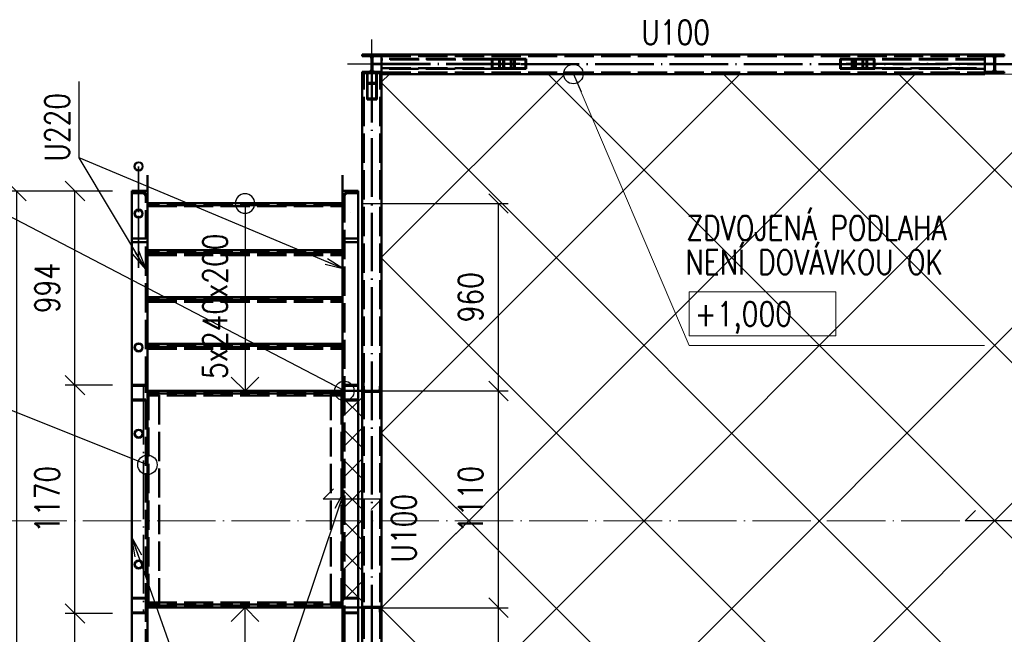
# Paper-space layout 'Layout1' of a CAD drawing. Extents: x -2 to 1083, y -36 to 422.
# Tile 3 of 67: x 84 to 185, y 169 to 232. Entities that reach past the tile are written whole.
import ezdxf

# ---------------------------------------------------------------- set-up
doc = ezdxf.new("R2010")
doc.units = 0
for name, pattern in [('ACAD_ISO02W100', [15, 12, -3]), ('ACAD_ISO04W100', [30.5, 24, -3, 0.5, -3]), ('HP_01_CER_B', [8, 5, -1, 1, -1])]:
    doc.linetypes.add(name, pattern=pattern)
doc.layers.get('0').update_dxf_attribs({"linetype": 'CONTINUOUS'})
doc.layers.get('DEFPOINTS').update_dxf_attribs({"color": 132, "linetype": 'CONTINUOUS'})
for name, color, linetype, lineweight in [('SS_1.ET-HALA_TaO-RASTR', 7, 'HP_01_CER_B', 13), ('SS_KOTY', 3, 'CONTINUOUS', 25), ('SS_LEMOVÁNÍ', 21, 'CONTINUOUS', 50), ('SS_OSY_025', 7, 'HP_01_CER_B', 25), ('SS_PLNA_025', 7, 'CONTINUOUS', 25), ('SS_PODKLADY', 9, 'CONTINUOUS', 13), ('SS_PODKLADY_KOTY', 251, 'CONTINUOUS', 13), ('SS_POPIS_PROFILU', 13, 'CONTINUOUS', 25), ('SS_SCHODISTE', 30, 'CONTINUOUS', 50), ('SS_SLOUPY', 143, 'CONTINUOUS', 50), ('SS_SRAFY', 8, 'CONTINUOUS', 18), ('SS_TEXT25', 7, 'CONTINUOUS', 25), ('SS_ZABRADLI', 2, 'CONTINUOUS', 35), ('SS_ZTUŽENÍ', 81, 'CONTINUOUS', 50)]:
    doc.layers.add(name, color=color, linetype=linetype, lineweight=lineweight)
doc.layers.add('SS_PLECHY', color=7, linetype='CONTINUOUS', lineweight=50, true_color=0xb47846)
doc.styles.add('ROMANS', font='romans.shx', dxfattribs={"width": 0.8})
doc.styles.add('romans.shx', font='romans.shx', dxfattribs={"height": 5})
doc.dimstyles.new('A-1_(2.5)_50AS', dxfattribs={"dimtxt": 2.5, "dimasz": 2, "dimexe": 1, "dimexo": 2, "dimgap": 0, "dimtad": 0, "dimdec": 1, "dimlfac": 50, "dimrnd": 1, "dimtxsty": 'ROMANS', "dimblk1": 'OBLIQUE', "dimblk2": 'OBLIQUE', "dimsah": 1, "dimcen": 2, "dimclrd": 256, "dimclre": 256, "dimclrt": 256, "dimadec": 1, "dimazin": 2, "dimtfac": 0.714286, "dimtdec": 1, "dimtmove": 0, "dimatfit": 3, "dimldrblk": 'OPEN', "dimfxl": 1, "dimtvp": 1.142857, "dimtfill": 1, "dimtolj": 1, "dimlwd": -1, "dimlwe": -1, "dimarcsym": 0})
pattern_1 = [(45, (119.80502, 134.2439), (-0.04490128, 0.04490128), [])]

# ---------------------------------------------------------------- blocks, each defined once
blk = doc.blocks.new('0KRIZ(Z)')
at = {"color": 0, "linetype": 'ByBlock', "ltscale": 0.5}
for p, q in [((0, -0.5), (0, 0.5)), ((-0.5, 0), (0.5, 0)), ((0, 0), (0, 0, 1))]:
    blk.add_line(p, q, dxfattribs=at)
blk = doc.blocks.new('_Oblique')
at = {"color": 0, "linetype": 'ByBlock', "lineweight": -2}
blk.add_line((-0.5, -0.5), (0.5, 0.5), dxfattribs=at)
blk = doc.blocks.new('*D88')
at = {"layer": 'DEFPOINTS', "color": 0, "transparency": 16777216}
for p in [(89.38, 171.54), (95.21, 171.54, -980.1), (95.21, 151.66, -996.67)]:
    blk.add_point(p, dxfattribs=at)
at = {"layer": 'SS_KOTY', "transparency": 16777216}
for p, q in [((93.21, 171.54), (88.38, 171.54)), ((89.38, 151.66), (89.38, 171.54)), ((93.21, 151.66), (88.38, 151.66))]:
    blk.add_line(p, q, dxfattribs=at)
at = {"layer": 'SS_KOTY', "transparency": 16777216, "xscale": 2, "yscale": 2, "zscale": 2}
for p, rotation in [((89.38, 171.54), 90), ((89.38, 151.66), 270)]:
    blk.add_blockref('_Oblique', p, dxfattribs=dict(at, rotation=rotation))
at = {"layer": 'SS_KOTY', "transparency": 16777216, "insert": (86.53, 161.6), "char_height": 2.5, "attachment_point": 5, "rotation": 90, "style": 'ROMANS', "bg_fill": 3, "box_fill_scale": 1.1, "bg_fill_color": 256, "bg_fill_true_color": 13158600, "bg_fill_transparency": 0}
blk.add_mtext('\\A1;994', dxfattribs=at)
blk = doc.blocks.new('_OPEN')
at = {"color": 0, "linetype": 'ByBlock'}
for p, q in [((-1, 0.167), (0, 0)), ((0, 0), (-1, -0.167)), ((0, 0), (-1, 0))]:
    blk.add_line(p, q, dxfattribs=at)
blk = doc.blocks.new('*D89')
at = {"layer": 'DEFPOINTS', "color": 0, "transparency": 16777216}
for p in [(89.38, 194.94), (95.21, 194.94, -980.1), (95.21, 171.54, -980.1)]:
    blk.add_point(p, dxfattribs=at)
at = {"layer": 'SS_KOTY', "transparency": 16777216}
for p, q in [((93.21, 194.94), (88.38, 194.94)), ((89.38, 171.54), (89.38, 194.94)), ((93.21, 171.54), (88.38, 171.54))]:
    blk.add_line(p, q, dxfattribs=at)
at = {"layer": 'SS_KOTY', "transparency": 16777216, "xscale": 2, "yscale": 2, "zscale": 2}
for p, rotation in [((89.38, 194.94), 90), ((89.38, 171.54), 270)]:
    blk.add_blockref('_Oblique', p, dxfattribs=dict(at, rotation=rotation))
at = {"layer": 'SS_KOTY', "transparency": 16777216, "insert": (86.53, 183.24), "char_height": 2.5, "attachment_point": 5, "rotation": 90, "style": 'ROMANS', "bg_fill": 3, "box_fill_scale": 1.1, "bg_fill_color": 256, "bg_fill_true_color": 13158600, "bg_fill_transparency": 0}
blk.add_mtext('\\A1;1170', dxfattribs=at)
blk = doc.blocks.new('*D90')
at = {"layer": 'DEFPOINTS', "color": 0, "transparency": 16777216}
for p in [(89.38, 214.82), (95.21, 214.82, -996.67), (95.21, 194.94, -980.1)]:
    blk.add_point(p, dxfattribs=at)
at = {"layer": 'SS_KOTY', "transparency": 16777216}
for p, q in [((93.21, 214.82), (88.38, 214.82)), ((89.38, 194.94), (89.38, 214.82)), ((93.21, 194.94), (88.38, 194.94))]:
    blk.add_line(p, q, dxfattribs=at)
at = {"layer": 'SS_KOTY', "transparency": 16777216, "xscale": 2, "yscale": 2, "zscale": 2}
for p, rotation in [((89.38, 214.82), 90), ((89.38, 194.94), 270)]:
    blk.add_blockref('_Oblique', p, dxfattribs=dict(at, rotation=rotation))
at = {"layer": 'SS_KOTY', "transparency": 16777216, "insert": (86.53, 204.88), "char_height": 2.5, "attachment_point": 5, "rotation": 90, "style": 'ROMANS', "bg_fill": 3, "box_fill_scale": 1.1, "bg_fill_color": 256, "bg_fill_true_color": 13158600, "bg_fill_transparency": 0}
blk.add_mtext('\\A1;994', dxfattribs=at)
blk = doc.blocks.new('*D91')
at = {"layer": 'DEFPOINTS', "color": 0, "transparency": 16777216}
for p in [(95.21, 214.82, -996.67), (83.38, 151.66), (95.21, 151.66, -996.67)]:
    blk.add_point(p, dxfattribs=at)
at = {"layer": 'SS_KOTY', "transparency": 16777216}
for p, q in [((93.21, 214.82), (82.38, 214.82)), ((83.38, 214.82), (83.38, 151.66)), ((93.21, 151.66), (82.38, 151.66))]:
    blk.add_line(p, q, dxfattribs=at)
at = {"layer": 'SS_KOTY', "transparency": 16777216, "xscale": 2, "yscale": 2, "zscale": 2}
for p, rotation in [((83.38, 214.82), 90), ((83.38, 151.66), 270)]:
    blk.add_blockref('_Oblique', p, dxfattribs=dict(at, rotation=rotation))
at = {"layer": 'SS_KOTY', "transparency": 16777216, "insert": (80.53, 183.24), "char_height": 2.5, "attachment_point": 5, "rotation": 90, "style": 'ROMANS', "bg_fill": 3, "box_fill_scale": 1.1, "bg_fill_color": 256, "bg_fill_true_color": 13158600, "bg_fill_transparency": 0}
blk.add_mtext('\\A1;3158', dxfattribs=at)
blk = doc.blocks.new('*U95')
at = {"layer": 'SS_PLNA_025'}
blk.add_lwpolyline([(0, 0), (0, 19.2), (-1.41, 17.79), (0, 19.2), (1.41, 17.79)], dxfattribs=at)
blk.add_circle((0, 0), 1, dxfattribs=at)
blk = doc.blocks.new('*D96')
at = {"layer": 'DEFPOINTS', "color": 0, "transparency": 16777216}
for p in [(116.81, 172.14, -980.1), (132.78, 172.14), (116.81, 152.94)]:
    blk.add_point(p, dxfattribs=at)
at = {"layer": 'SS_KOTY', "transparency": 16777216}
for p, q in [((118.81, 172.14), (133.78, 172.14)), ((132.78, 152.94), (132.78, 172.14)), ((118.81, 152.94), (133.78, 152.94))]:
    blk.add_line(p, q, dxfattribs=at)
at = {"layer": 'SS_KOTY', "transparency": 16777216, "xscale": 2, "yscale": 2, "zscale": 2}
for p, rotation in [((132.78, 172.14), 90), ((132.78, 152.94), 270)]:
    blk.add_blockref('_Oblique', p, dxfattribs=dict(at, rotation=rotation))
at = {"layer": 'SS_KOTY', "transparency": 16777216, "insert": (129.92, 162.54), "char_height": 2.5, "attachment_point": 5, "rotation": 90, "style": 'ROMANS', "bg_fill": 3, "box_fill_scale": 1.1, "bg_fill_color": 256, "bg_fill_true_color": 13158600, "bg_fill_transparency": 0}
blk.add_mtext('\\A1;960', dxfattribs=at)
blk = doc.blocks.new('*D97')
at = {"layer": 'DEFPOINTS', "color": 0, "transparency": 16777216}
for p in [(116.81, 194.34), (132.78, 194.34), (116.81, 172.14, -980.1)]:
    blk.add_point(p, dxfattribs=at)
at = {"layer": 'SS_KOTY', "transparency": 16777216}
for p, q in [((118.81, 194.34), (133.78, 194.34)), ((132.78, 172.14), (132.78, 194.34)), ((118.81, 172.14), (133.78, 172.14))]:
    blk.add_line(p, q, dxfattribs=at)
at = {"layer": 'SS_KOTY', "transparency": 16777216, "xscale": 2, "yscale": 2, "zscale": 2}
for p, rotation in [((132.78, 194.34), 90), ((132.78, 172.14), 270)]:
    blk.add_blockref('_Oblique', p, dxfattribs=dict(at, rotation=rotation))
at = {"layer": 'SS_KOTY', "transparency": 16777216, "insert": (129.92, 183.24), "char_height": 2.5, "attachment_point": 5, "rotation": 90, "style": 'ROMANS', "bg_fill": 3, "box_fill_scale": 1.1, "bg_fill_color": 256, "bg_fill_true_color": 13158600, "bg_fill_transparency": 0}
blk.add_mtext('\\A1;1110', dxfattribs=at)
blk = doc.blocks.new('*D98')
at = {"layer": 'DEFPOINTS', "color": 0, "transparency": 16777216}
for p in [(116.81, 213.54), (132.78, 213.54), (116.81, 194.34)]:
    blk.add_point(p, dxfattribs=at)
at = {"layer": 'SS_KOTY', "transparency": 16777216}
for p, q in [((118.81, 213.54), (133.78, 213.54)), ((132.78, 194.34), (132.78, 213.54)), ((118.81, 194.34), (133.78, 194.34))]:
    blk.add_line(p, q, dxfattribs=at)
at = {"layer": 'SS_KOTY', "transparency": 16777216, "xscale": 2, "yscale": 2, "zscale": 2}
for p, rotation in [((132.78, 213.54), 90), ((132.78, 194.34), 270)]:
    blk.add_blockref('_Oblique', p, dxfattribs=dict(at, rotation=rotation))
at = {"layer": 'SS_KOTY', "transparency": 16777216, "insert": (129.92, 203.94), "char_height": 2.5, "attachment_point": 5, "rotation": 90, "style": 'ROMANS', "bg_fill": 3, "box_fill_scale": 1.1, "bg_fill_color": 256, "bg_fill_true_color": 13158600, "bg_fill_transparency": 0}
blk.add_mtext('\\A1;960', dxfattribs=at)

psp = doc.layouts.get("Layout1")

# ---------------------------------------------------------------- hatches: boundary and pattern name
at = {"layer": 'SS_SRAFY'}
h = psp.add_hatch(dxfattribs=at)
h.set_pattern_fill('ANSI31', color=5, scale=0.02, style=0)
h.set_pattern_definition(pattern_1)
h.paths.add_polyline_path([(118.805, 227.0439), (118.805, 226.8839), (120.805, 226.8839), (120.805, 227.0439), (120.095, 227.0439, -0.41421356), (119.855, 227.2839), (119.855, 228.4039, -0.41421356), (120.095, 228.6439), (120.805, 228.6439), (120.805, 228.8039), (118.805, 228.8039), (118.805, 228.6439), (119.515, 228.6439, -0.41421356), (119.755, 228.4039), (119.755, 227.2839, -0.41421356), (119.515, 227.0439)], flags=0)
h = psp.add_hatch(dxfattribs=at)
h.set_pattern_fill('ANSI31', color=5, scale=0.02, style=0)
h.set_pattern_definition(pattern_1)
h.paths.add_polyline_path([(182.605, 227.0439), (182.605, 226.8839), (184.605, 226.8839), (184.605, 227.0439), (183.895, 227.0439, -0.41421356), (183.655, 227.2839), (183.655, 228.4039, -0.41421356), (183.895, 228.6439), (184.605, 228.6439), (184.605, 228.8039), (182.605, 228.8039), (182.605, 228.6439), (183.315, 228.6439, -0.41421356), (183.555, 228.4039), (183.555, 227.2839, -0.41421356), (183.315, 227.0439)], flags=0)
h = psp.add_hatch(dxfattribs=at)
h.set_pattern_fill('ANSI31', color=5, scale=0.02, style=0)
h.set_pattern_definition(pattern_1)
h.paths.add_polyline_path([(95.905, 217.7902, 1), (95.905, 216.9002, 1)], flags=0)
h.paths.add_polyline_path([(95.905, 217.7322, 1), (95.905, 216.9582, 1)], flags=0)

# ---------------------------------------------------------------- linework, layer by layer
at = {"layer": 'SS_LEMOVÁNÍ', "color": 1, "linetype": 'Continuous', "ltscale": 0.25}
for p, q in [((182.605, 228.8039), (120.805, 228.8039)), ((120.805, 227.0439), (120.805, 228.6439)), ((182.605, 227.0439), (182.605, 228.6439)), ((120.805, 226.8039), (182.605, 226.8039)), ((182.605, 226.8039), (182.605, 226.8839))]:
    psp.add_line(p, q, dxfattribs=at)
at = {"layer": 'SS_LEMOVÁNÍ', "color": 3, "linetype": 'ACAD_ISO02W100', "ltscale": 0.25}
for p, q in [((120.805, 228.6339), (182.605, 228.6339)), ((120.805, 226.9739), (182.605, 226.9739))]:
    psp.add_line(p, q, dxfattribs=at)
at = {"layer": 'SS_LEMOVÁNÍ', "color": 7, "linetype": 'ACAD_ISO04W100', "ltscale": 0.25}
for p, q in [((119.805, 227.8039), (183.605, 227.8039)), ((183.605, 227.8039), (247.405, 227.8039))]:
    psp.add_line(p, q, dxfattribs=at)
at = {"layer": 'SS_PLECHY', "ltscale": 0.25}
for p, q in [((106.805, 208.5139), (106.805, 208.5139)), ((106.805, 203.7139), (106.805, 203.7139)), ((106.805, 198.9139), (106.805, 198.9139))]:
    psp.add_line(p, q, dxfattribs=at)
at = {"layer": 'SS_PLECHY', "color": 1, "linetype": 'Continuous', "ltscale": 0.25}
psp.add_line((96.805, 194.3639), (96.805, 172.1639), dxfattribs=at)
at = {"layer": 'SS_PODKLADY', "color": 7, "linetype": 'Continuous', "ltscale": 0.25}
psp.add_line((246.405, 226.8039), (120.805, 226.8039), dxfattribs=at)
at = {"layer": 'SS_PODKLADY_KOTY', "color": 0, "linetype": 'ByBlock', "lineweight": -2}
psp.add_line((140.4503, 226.8039), (141.2342, 224.9639), dxfattribs=at)
at = {"layer": 'SS_PODKLADY_KOTY', "color": 251}
psp.add_lwpolyline([(140.4503, 226.8039), (152.3019, 198.9832), (182.5876, 198.9832)], dxfattribs=at)
at = {"layer": 'SS_PODKLADY_KOTY', "color": 4}
psp.add_lwpolyline([(152.3019, 199.9832), (167.3496, 199.9832), (167.3496, 204.4832), (152.3019, 204.4832), (152.3019, 199.9832)], dxfattribs=at)
at = {"layer": 'SS_PODKLADY_KOTY', "color": 0, "linetype": 'ByBlock', "lineweight": -2}
psp.add_circle((140.4503, 226.8039), 1, dxfattribs=at)
at = {"layer": 'SS_POPIS_PROFILU', "color": 0, "linetype": 'ByBlock'}
psp.add_line((95.8832, 208.7109), (96.625, 206.8239), dxfattribs=at)
at = {"layer": 'SS_POPIS_PROFILU', "color": 7}
for p, q in [((114.805, 183.2439, -980), (115.8657, 184.3046, -980)), ((180.605, 181.0439, -980), (181.6657, 182.1046, -980)), ((186.605, 181.0439, -980), (180.605, 181.0439, -980))]:
    psp.add_line(p, q, dxfattribs=at)
at = {"layer": 'SS_POPIS_PROFILU', "color": 0, "linetype": 'ByBlock', "lineweight": -2}
psp.add_circle((96.805, 186.7777), 1, dxfattribs=at)
at = {"layer": 'SS_SCHODISTE', "color": 7, "linetype": 'ACAD_ISO04W100', "ltscale": 0.25}
for p, q in [((96.805, 216.4439), (96.805, 194.8439)), ((96.005, 212.6439), (96.005, 212.6439)), ((96.805, 171.5639), (96.805, 194.3639)), ((96.805, 172.1639), (96.805, 194.3639)), ((96.805, 150.0839), (96.805, 171.5639))]:
    psp.add_line(p, q, dxfattribs=at)
at = {"layer": 'SS_SCHODISTE', "color": 1, "linetype": 'Continuous', "ltscale": 0.25}
for p, q in [((96.35, 214.8439), (96.805, 214.8439)), ((96.805, 214.8439), (96.805, 194.9639)), ((96.805, 194.9639), (96.805, 194.3639)), ((96.805, 172.1639), (96.805, 171.5639)), ((96.805, 171.5639), (96.805, 151.6839))]:
    psp.add_line(p, q, dxfattribs=at)
at = {"layer": 'SS_SCHODISTE', "color": 3, "linetype": 'ACAD_ISO02W100', "ltscale": 0.25}
for p, q in [((96.395, 214.5627), (96.5518, 214.4903)), ((96.5518, 214.4903), (96.625, 214.3135)), ((96.625, 194.8734), (96.625, 214.5939)), ((96.625, 211.9972), (96.805, 211.9972)), ((96.625, 211.9971), (96.805, 211.9971)), ((96.625, 171.6544), (96.625, 194.8734)), ((96.905, 194.3639), (96.905, 172.1639)), ((98.005, 172.1639), (98.005, 194.3639)), ((115.605, 194.3639), (115.605, 172.1639)), ((96.625, 151.9339), (96.625, 171.6544))]:
    psp.add_line(p, q, dxfattribs=at)
psp.add_arc((96.375, 214.3135), 0.25, 0, 85.426, dxfattribs=at)
at = {"layer": 'SS_SLOUPY', "color": 1, "linetype": 'Continuous', "ltscale": 0.25}
for p, q in [((120.805, 228.8039), (118.805, 228.8039)), ((118.805, 228.6439), (118.805, 228.8039)), ((118.805, 228.6439), (119.515, 228.6439)), ((119.755, 228.4039), (119.755, 227.2839)), ((119.855, 227.2839), (119.855, 228.4039)), ((120.095, 228.6439), (120.805, 228.6439)), ((120.805, 228.6439), (120.805, 228.8039)), ((184.605, 228.8039), (182.605, 228.8039)), ((182.605, 228.6439), (182.605, 228.8039)), ((182.605, 228.6439), (183.315, 228.6439)), ((183.555, 228.4039), (183.555, 227.2839)), ((183.655, 227.2839), (183.655, 228.4039)), ((183.895, 228.6439), (184.605, 228.6439)), ((184.605, 228.8039), (184.605, 228.6439)), ((119.515, 227.0439), (118.805, 227.0439)), ((118.805, 226.8839), (118.805, 227.0439)), ((120.805, 227.0439), (120.095, 227.0439)), ((120.805, 226.8839), (120.805, 227.0439)), ((183.315, 227.0439), (182.605, 227.0439)), ((182.605, 226.8839), (182.605, 227.0439)), ((184.605, 227.0439), (183.895, 227.0439)), ((184.605, 227.0439), (184.605, 226.8839)), ((118.805, 226.8839), (120.805, 226.8839)), ((182.605, 226.8839), (184.605, 226.8839))]:
    psp.add_line(p, q, dxfattribs=at)
at = {"layer": 'SS_SLOUPY', "color": 7, "linetype": 'ACAD_ISO04W100', "ltscale": 0.25}
for p, q in [((119.805, 227.8439), (119.805, 227.8439)), ((183.605, 227.8439), (183.605, 227.8439))]:
    psp.add_line(p, q, dxfattribs=at)
at = {"layer": 'SS_SLOUPY', "color": 1, "linetype": 'Continuous', "ltscale": 0.25, "extrusion": (-1.56969e-14, -3.78956e-14, -1)}
for centre in [(-119.515, 228.4039), (-183.315, 228.4039)]:
    psp.add_arc(centre, 0.24, 90, 180, dxfattribs=at)
at = {"layer": 'SS_SLOUPY', "color": 1, "linetype": 'Continuous', "ltscale": 0.25, "extrusion": (3.78956e-14, -1.56969e-14, -1)}
for centre in [(-120.095, 228.4039), (-183.895, 228.4039)]:
    psp.add_arc(centre, 0.24, 0, 90, dxfattribs=at)
at = {"layer": 'SS_SLOUPY', "color": 1, "linetype": 'Continuous', "ltscale": 0.25, "extrusion": (-1.56969e-14, 3.78956e-14, -1)}
for centre in [(-119.515, 227.2839), (-183.315, 227.2839)]:
    psp.add_arc(centre, 0.24, 180, 270, dxfattribs=at)
at = {"layer": 'SS_SLOUPY', "color": 1, "linetype": 'Continuous', "ltscale": 0.25, "extrusion": (3.78956e-14, 1.56969e-14, -1)}
for centre in [(-120.095, 227.2839), (-183.895, 227.2839)]:
    psp.add_arc(centre, 0.24, 270, 0, dxfattribs=at)
at = {"layer": 'SS_ZABRADLI', "color": 7, "linetype": 'ACAD_ISO04W100', "ltscale": 0.25}
for p, q in [((95.905, 212.6642), (95.905, 215.6722)), ((95.905, 212.2639), (95.905, 206.9639)), ((96.41, 194.846), (96.41, 171.6819))]:
    psp.add_line(p, q, dxfattribs=at)
at = {"layer": 'SS_ZABRADLI', "color": 3, "linetype": 'ACAD_ISO02W100', "ltscale": 0.25}
for p, q in [((95.7347, 212.9152), (95.905, 212.9491)), ((95.905, 212.9491), (96.0753, 212.9152)), ((96.0753, 212.9152), (96.2197, 212.8187)), ((95.905, 212.0591), (95.7347, 212.0929)), ((95.905, 212.8491), (95.773, 212.8228)), ((95.773, 212.1853), (95.905, 212.1591)), ((96.037, 212.8228), (95.905, 212.8491)), ((95.905, 212.1591), (96.037, 212.1853)), ((96.0753, 212.0929), (95.905, 212.0591)), ((96.149, 212.748), (96.037, 212.8228)), ((96.037, 212.1853), (96.149, 212.2601)), ((96.2197, 212.1894), (96.0753, 212.0929)), ((96.2238, 212.6361), (96.149, 212.748)), ((96.149, 212.2601), (96.2238, 212.372)), ((96.2197, 212.8187), (96.3161, 212.6744)), ((96.3161, 212.3338), (96.2197, 212.1894)), ((96.25, 212.5041), (96.2238, 212.6361)), ((96.2238, 212.372), (96.25, 212.5041)), ((96.3161, 212.6744), (96.35, 212.5041)), ((96.35, 212.5041), (96.3161, 212.3338)), ((95.7347, 199.2161), (95.905, 199.25)), ((95.905, 199.15), (95.773, 199.1237)), ((95.905, 199.25), (96.0753, 199.2161)), ((96.037, 199.1237), (95.905, 199.15)), ((96.149, 199.049), (96.037, 199.1237)), ((96.0753, 199.2161), (96.2197, 199.1197)), ((96.2238, 198.937), (96.149, 199.049)), ((96.2197, 199.1197), (96.3161, 198.9753)), ((96.25, 198.805), (96.2238, 198.937)), ((96.2238, 198.673), (96.25, 198.805)), ((96.3161, 198.9753), (96.35, 198.805)), ((96.35, 198.805), (96.3161, 198.6347)), ((95.905, 198.36), (95.7347, 198.3939)), ((95.773, 198.4863), (95.905, 198.46)), ((95.905, 198.46), (96.037, 198.4863)), ((96.0753, 198.3939), (95.905, 198.36)), ((96.037, 198.4863), (96.149, 198.5611)), ((96.2197, 198.4903), (96.0753, 198.3939)), ((96.149, 198.5611), (96.2238, 198.673)), ((96.3161, 198.6347), (96.2197, 198.4903))]:
    psp.add_line(p, q, dxfattribs=at)
at = {"layer": 'SS_ZABRADLI', "color": 1, "linetype": 'Continuous', "ltscale": 0.25}
for radius in [0.445, 0.387]:
    psp.add_circle((95.905, 217.3452), radius, dxfattribs=at)
at = {"layer": 'SS_ZABRADLI', "color": 7, "linetype": 'ACAD_ISO04W100', "ltscale": 0.25, "extrusion": (1, 0, 0)}
psp.add_arc((216.3252, 0, 95.905), 1.02, 230.194429, 0, dxfattribs=at)
at = {"layer": 'SS_ZTUŽENÍ', "color": 3, "linetype": 'ACAD_ISO02W100', "ltscale": 0.25}
for p, q in [((132.089, 228.3439), (120.805, 228.3439)), ((132.1644, 228.2839), (120.805, 228.2839)), ((132.8486, 228.3439), (132.089, 228.3439)), ((132.089, 227.3439), (132.089, 228.3439)), ((132.8486, 228.2839), (132.1644, 228.2839)), ((132.1644, 227.4039), (132.1644, 228.2839)), ((132.9239, 228.2839), (132.8486, 228.2839)), ((134.443, 228.2839), (132.9239, 228.2839)), ((132.9239, 228.2839), (132.9239, 227.4039)), ((133.2694, 227.4039), (133.2694, 228.2839)), ((133.3448, 227.3439), (133.3448, 228.3439)), ((134.029, 228.2839), (134.029, 227.4039)), ((134.1043, 228.3439), (134.1043, 227.3439)), ((170.4861, 228.2839), (168.9671, 228.2839)), ((169.3057, 227.3439), (169.3057, 228.3439)), ((169.3811, 227.4039), (169.3811, 228.2839)), ((170.0653, 228.3439), (170.0653, 227.3439)), ((170.1406, 228.2839), (170.1406, 227.4039)), ((170.4861, 227.4039), (170.4861, 228.2839)), ((170.5614, 228.2839), (170.4861, 228.2839)), ((171.321, 228.3439), (170.5614, 228.3439)), ((171.2457, 228.2839), (170.5614, 228.2839)), ((182.605, 228.2839), (171.2457, 228.2839)), ((171.2457, 228.2839), (171.2457, 227.4039)), ((182.605, 228.3439), (171.321, 228.3439)), ((171.321, 228.3439), (171.321, 227.3439)), ((120.805, 227.4039), (132.1644, 227.4039)), ((132.089, 227.3439), (120.805, 227.3439)), ((132.8486, 227.3439), (132.089, 227.3439)), ((132.1644, 227.4039), (132.8486, 227.4039)), ((132.8486, 227.4039), (132.9239, 227.4039)), ((132.9239, 227.4039), (134.443, 227.4039)), ((168.9671, 227.4039), (170.4861, 227.4039)), ((170.4861, 227.4039), (170.5614, 227.4039)), ((170.5614, 227.4039), (171.2457, 227.4039)), ((171.2457, 227.3439), (170.5614, 227.3439)), ((171.2457, 227.4039), (182.605, 227.4039)), ((171.321, 227.3439), (171.2457, 227.3439)), ((182.605, 227.3439), (171.321, 227.3439)), ((119.365, 225.8009), (119.365, 226.8839)), ((120.245, 226.8839), (120.245, 225.8009))]:
    psp.add_line(p, q, dxfattribs=at)
at = {"layer": 'SS_ZTUŽENÍ', "color": 1, "linetype": 'Continuous', "ltscale": 0.25}
for p, q in [((134.3676, 228.3439), (132.8486, 228.3439)), ((132.8486, 228.3439), (132.8486, 227.3439)), ((135.6234, 228.3439), (134.3676, 228.3439)), ((134.3676, 227.3439), (134.3676, 228.3439)), ((135.548, 228.2839), (134.443, 228.2839)), ((134.443, 227.4039), (134.443, 228.2839)), ((135.548, 227.4039), (135.548, 228.2839)), ((135.6234, 227.3439), (135.6234, 228.3439)), ((169.0424, 228.3439), (167.7867, 228.3439)), ((167.7867, 228.3439), (167.7867, 227.3439)), ((168.9671, 228.2839), (167.862, 228.2839)), ((167.862, 228.2839), (167.862, 227.4039)), ((168.9671, 228.2839), (168.9671, 227.4039)), ((170.5614, 228.3439), (169.0424, 228.3439)), ((169.0424, 228.3439), (169.0424, 227.3439)), ((170.5614, 227.3439), (170.5614, 228.3439)), ((134.3676, 227.3439), (132.8486, 227.3439)), ((135.6234, 227.3439), (134.3676, 227.3439)), ((134.443, 227.4039), (135.548, 227.4039)), ((169.0424, 227.3439), (167.7867, 227.3439)), ((167.862, 227.4039), (168.9671, 227.4039)), ((170.5614, 227.3439), (169.0424, 227.3439)), ((119.305, 226.8839), (119.305, 225.9041)), ((120.305, 226.8839), (120.305, 225.9041)), ((119.305, 225.9041), (120.305, 225.9041)), ((119.305, 225.9041), (119.305, 224.1837)), ((119.365, 225.8009), (120.245, 225.8009)), ((119.365, 224.2869), (119.365, 225.8009)), ((120.245, 225.8009), (120.245, 224.2869)), ((120.305, 225.9041), (120.305, 224.1837)), ((119.305, 224.1837), (120.305, 224.1837)), ((119.365, 224.2869), (120.245, 224.2869))]:
    psp.add_line(p, q, dxfattribs=at)
at = {"layer": 'SS_ZTUŽENÍ', "color": 7, "linetype": 'ACAD_ISO04W100', "ltscale": 0.25}
for p, q in [((119.805, 227.8439), (133.4764, 227.8439)), ((119.805, 227.8439), (119.805, 225.0439)), ((133.4764, 227.8439), (134.9955, 227.8439)), ((168.4145, 227.8439), (169.9336, 227.8439)), ((169.9336, 227.8439), (183.605, 227.8439))]:
    psp.add_line(p, q, dxfattribs=at)

# ---------------------------------------------------------------- block references
at = {"xscale": -1, "rotation": 180}
psp.add_blockref('*U95', (106.805, 213.5439), dxfattribs=at)
psp.add_blockref('*U95', (106.805, 152.9439, -996))
at = {"layer": 'SS_OSY_025', "xscale": 5, "yscale": 5}
psp.add_blockref('0KRIZ(Z)', (119.805, 227.8439, -2), dxfattribs=at)

# ---------------------------------------------------------------- texts
at = {"layer": 'SS_PODKLADY_KOTY', "color": 251, "style": 'romans.shx', "width": 0.8}
for s, p in [('ZDVOJENÁ PODLAHA', (152.0378, 209.7832)), ('NENÍ DOVÁVKOU OK', (151.9248, 206.2832))]:
    psp.add_text(s, height=2.5, dxfattribs=at).set_placement(p)
at = {"layer": 'SS_PODKLADY_KOTY', "color": 4, "style": 'romans.shx', "width": 0.8}
psp.add_text('+1,000 ', height=2.5, dxfattribs=at).set_placement((152.9038, 200.9832))
at = {"layer": 'SS_POPIS_PROFILU', "color": 13, "style": 'romans.shx', "width": 0.8}
psp.add_text('U100', height=2.5, dxfattribs=at).set_placement((147.4181, 229.8249))
psp.add_text('U220', height=2.5, rotation=90, dxfattribs=at).set_placement((88.8024, 217.8366))
psp.add_text('U220', height=2.5, rotation=90, dxfattribs=at).set_placement((88.8024, 217.8366))
at = {"layer": 'SS_TEXT25', "style": 'ROMANS', "width": 0.8}
psp.add_text('5x240x200', height=2.5, rotation=90, dxfattribs=at).set_placement((104.9821, 195.5524, 988.1))

# ---------------------------------------------------------------- dimensions: what is measured, and where the dimension line sits
at = {"layer": 'SS_KOTY'}
dim = psp.add_linear_dim(base=(89.3826, 171.5439), p1=(95.205, 151.6639, -996.6667), p2=(95.205, 171.5439, -980.1), angle=90, dimstyle='A-1_(2.5)_50AS', override={"dimtmove": 1}, dxfattribs=at)
dim.commit()
dim.dimension.update_dxf_attribs({"geometry": '*D88', "text_midpoint": (86.5255, 161.6039)})
dim = psp.add_linear_dim(base=(132.7778, 172.1439), p1=(116.805, 152.9439), p2=(116.805, 172.1439, -980.1), angle=90, dimstyle='A-1_(2.5)_50AS', dxfattribs=at)
dim.commit()
dim.dimension.update_dxf_attribs({"geometry": '*D96', "text_midpoint": (129.9206, 162.5439)})

# ---------------------------------------------------------------- next in the draw order: dimensions: what is measured, and where the dimension line sits
for base, p1, p2, picture, middle in [((89.3826, 194.9439), (95.205, 171.5439, -980.1), (95.205, 194.9439, -980.1), '*D89', (86.5255, 183.2439)), ((132.7778, 194.3439), (116.805, 172.1439, -980.1), (116.805, 194.3439), '*D97', (129.9206, 183.2439))]:
    dim = psp.add_linear_dim(base=base, p1=p1, p2=p2, angle=90, dimstyle='A-1_(2.5)_50AS', override={"dimtmove": 1}, dxfattribs=at)
    dim.commit()
    dim.dimension.update_dxf_attribs({"geometry": picture, "text_midpoint": middle})

# ---------------------------------------------------------------- next in the draw order: hatches: boundary and pattern name
at = {"layer": 'SS_SRAFY'}
h = psp.add_hatch(dxfattribs=at)
h.set_pattern_fill('ANSI31', color=5, scale=0.02, style=0)
h.set_pattern_definition(pattern_1)
h.paths.add_polyline_path([(120.7581, 171.2439), (120.805, 171.2439), (120.805, 172.2439), (118.805, 172.2439), (118.805, 171.2439), (118.8519, 171.2439, 0.39102058), (118.9416, 171.3267), (118.9929, 171.9675, -0.39101977), (119.1624, 172.1239), (120.4477, 172.1239, -0.39102054), (120.6171, 171.9675), (120.6684, 171.3267, 0.39101973)], flags=0)

# ---------------------------------------------------------------- next in the draw order: linework, layer by layer
at = {"layer": 'SS_LEMOVÁNÍ', "color": 1, "linetype": 'Continuous', "ltscale": 0.25}
for p, q in [((120.805, 172.2439), (118.805, 172.2439)), ((118.805, 171.2439), (118.805, 172.2439)), ((118.9416, 171.3267), (118.9929, 171.9675)), ((119.1624, 172.1239), (120.4477, 172.1239)), ((120.6171, 171.9675), (120.6684, 171.3267)), ((120.805, 171.2439), (120.805, 172.2439)), ((118.805, 135.2039), (118.805, 171.2439)), ((118.805, 171.2439), (118.8519, 171.2439)), ((120.7581, 171.2439), (120.805, 171.2439)), ((120.805, 135.2039), (120.805, 171.2439))]:
    psp.add_line(p, q, dxfattribs=at)
at = {"layer": 'SS_LEMOVÁNÍ', "color": 7, "linetype": 'ACAD_ISO04W100', "ltscale": 0.25}
psp.add_line((119.805, 172.2439), (119.805, 172.2439), dxfattribs=at)
at = {"layer": 'SS_LEMOVÁNÍ', "color": 1, "linetype": 'Continuous', "ltscale": 0.25, "extrusion": (5.17585e-14, -2.39015e-14, -1)}
psp.add_arc((-119.1624, 171.9539), 0.17, 4.574, 90, dxfattribs=at)
at = {"layer": 'SS_LEMOVÁNÍ', "color": 1, "linetype": 'Continuous', "ltscale": 0.25, "extrusion": (-2.21603e-14, -5.34997e-14, -1)}
psp.add_arc((-120.4477, 171.9539), 0.17, 90, 175.426, dxfattribs=at)
at = {"layer": 'SS_LEMOVÁNÍ', "color": 1, "linetype": 'Continuous', "ltscale": 0.25}
for centre, start, end in [((118.8519, 171.3339), 270, 355.426), ((120.7581, 171.3339), 184.574, 270)]:
    psp.add_arc(centre, 0.09, start, end, dxfattribs=at)
at = {"layer": 'SS_PLECHY', "color": 3, "linetype": 'ACAD_ISO02W100', "ltscale": 0.25}
psp.add_line((96.805, 172.6639), (116.805, 172.6639), dxfattribs=at)
at = {"layer": 'SS_PLECHY', "color": 9, "linetype": 'ACAD_ISO02W100', "ltscale": 0.25}
for p, q in [((116.805, 172.4639), (96.805, 172.4639)), ((96.805, 172.3639), (116.805, 172.3639))]:
    psp.add_line(p, q, dxfattribs=at)
at = {"layer": 'SS_PLECHY', "color": 1, "linetype": 'Continuous', "ltscale": 0.25}
psp.add_line((96.805, 172.1639), (116.805, 172.1639), dxfattribs=at)
at = {"layer": 'SS_POPIS_PROFILU', "color": 0, "linetype": 'ByBlock'}
for p, q in [((116.0303, 182.3426), (116.985, 184.1314)), ((116.985, 184.1314), (116.3461, 182.2362)), ((116.985, 184.1314), (116.662, 182.1297))]:
    psp.add_line(p, q, dxfattribs=at)
at = {"layer": 'SS_POPIS_PROFILU', "color": 7}
for p, q in [((120.805, 183.2439, -980), (114.805, 183.2439, -980)), ((119.7444, 182.1832, -980), (120.805, 183.2439, -980))]:
    psp.add_line(p, q, dxfattribs=at)
at = {"layer": 'SS_POPIS_PROFILU', "color": 13}
psp.add_lwpolyline([(116.985, 184.1314), (105.5112, 150.096), (105.5112, 142.2865)], dxfattribs=at)
at = {"layer": 'SS_SCHODISTE', "color": 3, "linetype": 'ACAD_ISO02W100', "ltscale": 0.25}
for p, q in [((116.805, 173.1569), (118.405, 173.1569)), ((116.985, 173.0664), (118.405, 173.0664)), ((116.985, 171.6544), (116.985, 151.9339)), ((118.405, 171.6544), (116.985, 171.6544))]:
    psp.add_line(p, q, dxfattribs=at)
at = {"layer": 'SS_SCHODISTE', "color": 1, "linetype": 'Continuous', "ltscale": 0.25}
for p, q in [((116.805, 171.5639), (116.805, 172.1639)), ((116.805, 151.6839), (116.805, 171.5639)), ((116.805, 171.5639), (118.405, 171.5639)), ((118.405, 151.6839), (118.405, 171.5639))]:
    psp.add_line(p, q, dxfattribs=at)
at = {"layer": 'SS_SCHODISTE', "color": 7, "linetype": 'Continuous', "ltscale": 0.25}
psp.add_line((116.805, 172.1439), (118.805, 172.1439), dxfattribs=at)
at = {"layer": 'SS_SCHODISTE', "color": 7, "linetype": 'ACAD_ISO04W100', "ltscale": 0.25}
psp.add_line((116.805, 150.0839), (116.805, 171.5639), dxfattribs=at)

# ---------------------------------------------------------------- next in the draw order: texts
at = {"layer": 'SS_POPIS_PROFILU', "color": 13, "style": 'romans.shx', "width": 0.8}
psp.add_text('U100', height=2.5, rotation=90, dxfattribs=at).set_placement((124.326, 176.767))

# ---------------------------------------------------------------- next in the draw order: dimensions: what is measured, and where the dimension line sits
at = {"layer": 'SS_KOTY'}
for base, p1, p2, picture, middle in [((89.3826, 214.8239), (95.205, 194.9439, -980.1), (95.205, 214.8239, -996.6667), '*D90', (86.5255, 204.8839)), ((132.7778, 213.5439), (116.805, 194.3439), (116.805, 213.5439), '*D98', (129.9206, 203.9439))]:
    dim = psp.add_linear_dim(base=base, p1=p1, p2=p2, angle=90, dimstyle='A-1_(2.5)_50AS', override={"dimtmove": 1}, dxfattribs=at)
    dim.commit()
    dim.dimension.update_dxf_attribs({"geometry": picture, "text_midpoint": middle})

# ---------------------------------------------------------------- next in the draw order: hatches: boundary and pattern name
at = {"layer": 'SS_SRAFY'}
h = psp.add_hatch(dxfattribs=at)
h.set_pattern_fill('ANSI37', color=8, scale=4, style=0)
h.set_pattern_definition([(45, (183.605, 181.044), (-8.9803, 8.9803), []), (135, (183.605, 181.044), (-8.9803, -8.9803), [])])
h.paths.add_polyline_path([(120.805, 135.2839), (246.405, 135.2839), (246.405, 226.8039), (120.805, 226.8039)], flags=0)
h = psp.add_hatch(dxfattribs=at)
h.set_pattern_fill('ANSI31', color=5, scale=0.02, style=0)
h.set_pattern_definition(pattern_1)
h.paths.add_polyline_path([(118.8519, 195.2439), (118.805, 195.2439), (118.805, 194.2439), (120.805, 194.2439), (120.805, 195.2439), (120.7581, 195.2439, 0.39102058), (120.6684, 195.1611), (120.6171, 194.5203, -0.39101977), (120.4477, 194.3639), (119.1624, 194.3639, -0.39102054), (118.9929, 194.5203), (118.9416, 195.1611, 0.39101973)], flags=0)
h = psp.add_hatch(dxfattribs=at)
h.set_pattern_fill('ANSI37', color=8, scale=0.7, style=0)
h.set_pattern_definition([(45, (117.805, 183.244), (-1.57154, 1.57154), []), (135, (117.805, 183.244), (-1.57154, -1.57154), [])])
h.paths.add_polyline_path([(116.805, 172.1439), (118.805, 172.1439), (118.805, 194.3439), (116.805, 194.3439)], flags=0)

# ---------------------------------------------------------------- next in the draw order: linework, layer by layer
at = {"layer": 'SS_LEMOVÁNÍ', "color": 7, "linetype": 'ACAD_ISO04W100', "ltscale": 0.25}
for p, q in [((119.805, 227.8439), (119.805, 134.2439)), ((119.805, 194.2439), (119.805, 194.2439))]:
    psp.add_line(p, q, dxfattribs=at)
at = {"layer": 'SS_LEMOVÁNÍ', "color": 1, "linetype": 'Continuous', "ltscale": 0.25}
for p, q in [((118.805, 195.2439), (118.805, 226.8839)), ((120.805, 195.2439), (120.805, 226.8839)), ((118.8519, 195.2439), (118.805, 195.2439)), ((118.805, 194.2439), (118.805, 195.2439)), ((118.9929, 194.5203), (118.9416, 195.1611)), ((120.6684, 195.1611), (120.6171, 194.5203)), ((120.805, 195.2439), (120.7581, 195.2439)), ((120.805, 194.2439), (120.805, 195.2439)), ((118.805, 172.2439), (118.805, 194.2439)), ((118.805, 194.2439), (120.805, 194.2439)), ((120.4477, 194.3639), (119.1624, 194.3639)), ((120.805, 172.2439), (120.805, 194.2439))]:
    psp.add_line(p, q, dxfattribs=at)
at = {"layer": 'SS_LEMOVÁNÍ', "color": 3, "linetype": 'ACAD_ISO02W100', "ltscale": 0.25}
for p, q in [((118.975, 135.2039), (118.975, 226.8839)), ((120.635, 135.2039), (120.635, 226.8839))]:
    psp.add_line(p, q, dxfattribs=at)
at = {"layer": 'SS_LEMOVÁNÍ', "color": 1, "linetype": 'Continuous', "ltscale": 0.25}
for centre, start, end in [((118.8519, 195.1539), 4.574, 90), ((120.7581, 195.1539), 90, 175.426)]:
    psp.add_arc(centre, 0.09, start, end, dxfattribs=at)
at = {"layer": 'SS_LEMOVÁNÍ', "color": 1, "linetype": 'Continuous', "ltscale": 0.25, "extrusion": (5.17585e-14, 2.39015e-14, -1)}
psp.add_arc((-119.1624, 194.5339), 0.17, 270, 355.426, dxfattribs=at)
at = {"layer": 'SS_LEMOVÁNÍ', "color": 1, "linetype": 'Continuous', "ltscale": 0.25, "extrusion": (-2.21603e-14, 5.34997e-14, -1)}
psp.add_arc((-120.4477, 194.5339), 0.17, 184.574, 270, dxfattribs=at)
at = {"layer": 'SS_PLECHY', "color": 1, "linetype": 'Continuous', "ltscale": 0.25}
for p, q in [((116.805, 213.5639), (96.805, 213.5639)), ((116.805, 208.7639), (96.805, 208.7639)), ((116.805, 203.9639), (96.805, 203.9639)), ((116.805, 199.1639), (96.805, 199.1639)), ((116.805, 194.3639), (96.805, 194.3639)), ((116.805, 172.1639), (116.805, 194.3639))]:
    psp.add_line(p, q, dxfattribs=at)
at = {"layer": 'SS_PLECHY', "color": 9, "linetype": 'ACAD_ISO02W100', "ltscale": 0.25}
for p, q in [((116.805, 213.3639), (96.805, 213.3639)), ((96.805, 213.2639), (116.805, 213.2639)), ((116.805, 208.5639), (96.805, 208.5639)), ((96.805, 208.4639), (116.805, 208.4639)), ((116.805, 203.7639), (96.805, 203.7639)), ((96.805, 203.6639), (116.805, 203.6639)), ((116.805, 198.9639), (96.805, 198.9639)), ((96.805, 198.8639), (116.805, 198.8639)), ((116.805, 194.1639), (96.805, 194.1639)), ((96.805, 194.0639), (116.805, 194.0639))]:
    psp.add_line(p, q, dxfattribs=at)
at = {"layer": 'SS_PLECHY', "color": 3, "linetype": 'ACAD_ISO02W100', "ltscale": 0.25}
for p, q in [((96.805, 208.2639), (116.805, 208.2639)), ((96.805, 203.4639), (116.805, 203.4639)), ((96.805, 198.6639), (116.805, 198.6639)), ((116.805, 193.8639), (96.805, 193.8639))]:
    psp.add_line(p, q, dxfattribs=at)
at = {"layer": 'SS_PODKLADY', "color": 7, "linetype": 'Continuous', "ltscale": 0.25}
psp.add_line((120.805, 135.2839), (120.805, 226.8039), dxfattribs=at)
at = {"layer": 'SS_POPIS_PROFILU', "color": 0, "linetype": 'ByBlock'}
for p, q in [((115.2692, 207.9043), (116.985, 206.8239)), ((116.985, 206.8239), (115.0116, 207.2894)), ((116.985, 206.8239), (115.1404, 207.5968))]:
    psp.add_line(p, q, dxfattribs=at)
at = {"layer": 'SS_POPIS_PROFILU', "color": 0, "linetype": 'ByBlock', "lineweight": -2}
psp.add_line((116.985, 194.3439), (115.2114, 195.2682), dxfattribs=at)
psp.add_circle((116.985, 194.3439), 1, dxfattribs=at)
at = {"layer": 'SS_SCHODISTE', "color": 7, "linetype": 'ACAD_ISO04W100', "ltscale": 0.25}
for p, q in [((116.805, 216.4439), (116.805, 194.8439)), ((117.605, 212.6439), (117.605, 212.6439)), ((116.805, 171.5639), (116.805, 194.3639)), ((116.805, 194.3639), (116.805, 172.1639))]:
    psp.add_line(p, q, dxfattribs=at)
at = {"layer": 'SS_SCHODISTE', "color": 1, "linetype": 'Continuous', "ltscale": 0.25}
for p, q in [((116.805, 214.8439), (118.405, 214.8439)), ((116.805, 194.9639), (116.805, 214.8439)), ((118.405, 194.9639), (118.405, 214.8439)), ((118.405, 194.9639), (116.805, 194.9639)), ((116.805, 194.3639), (116.805, 194.9639)), ((118.405, 171.5639), (118.405, 194.9639))]:
    psp.add_line(p, q, dxfattribs=at)
at = {"layer": 'SS_SCHODISTE', "color": 3, "linetype": 'ACAD_ISO02W100', "ltscale": 0.25}
for p, q in [((116.985, 214.5939), (118.405, 214.5939)), ((116.985, 214.5939), (116.985, 194.8734)), ((116.985, 214.3135), (117.0582, 214.4903)), ((117.0582, 214.4903), (117.2151, 214.5627)), ((117.2151, 214.5627), (118.2946, 214.6491)), ((118.2946, 214.6491), (118.3699, 214.6838)), ((118.3699, 214.6838), (118.405, 214.7687)), ((116.805, 211.9972), (116.985, 211.9972)), ((116.805, 211.9971), (116.985, 211.9971)), ((118.405, 209.9614), (116.985, 209.9614)), ((118.405, 209.5709), (116.805, 209.5709)), ((116.985, 194.8734), (118.405, 194.8734)), ((116.985, 194.8734), (116.985, 171.6544)), ((116.705, 172.1639), (116.705, 194.3639)), ((118.405, 193.3709), (116.805, 193.3709)), ((118.405, 193.4614), (116.985, 193.4614))]:
    psp.add_line(p, q, dxfattribs=at)
at = {"layer": 'SS_SCHODISTE', "color": 7, "linetype": 'Continuous', "ltscale": 0.25}
for p, q in [((118.805, 194.3439), (116.805, 194.3439)), ((116.805, 172.1439), (116.805, 194.3439)), ((118.805, 194.3439), (118.805, 172.1439))]:
    psp.add_line(p, q, dxfattribs=at)
at = {"layer": 'SS_SCHODISTE', "color": 3, "linetype": 'ACAD_ISO02W100', "ltscale": 0.25}
psp.add_arc((117.235, 214.3135), 0.25, 94.574, 180, dxfattribs=at)
at = {"layer": 'SS_SCHODISTE', "color": 3, "linetype": 'ACAD_ISO02W100', "ltscale": 0.25, "extrusion": (0, 0, -1)}
psp.add_arc((-118.285, 214.7687), 0.12, 180, 265.426, dxfattribs=at)

# ---------------------------------------------------------------- next in the draw order: dimensions: what is measured, and where the dimension line sits
at = {"layer": 'SS_KOTY'}
dim = psp.add_linear_dim(base=(83.3826, 151.6639), p1=(95.205, 214.8239, -996.6667), p2=(95.205, 151.6639, -996.6667), angle=90, dimstyle='A-1_(2.5)_50AS', override={"dimtmove": 1}, dxfattribs=at)
dim.commit()
dim.dimension.update_dxf_attribs({"geometry": '*D91', "text_midpoint": (80.5255, 183.2439)})

# ---------------------------------------------------------------- next in the draw order: hatches: boundary and pattern name
at = {"layer": 'SS_SRAFY'}
h = psp.add_hatch(dxfattribs=at)
h.set_pattern_fill('ANSI31', color=5, scale=0.02, style=0)
h.set_pattern_definition(pattern_1)
h.paths.add_polyline_path([(95.905, 212.9491, 1), (95.905, 212.0591, 1)], flags=0)
h.paths.add_polyline_path([(95.905, 212.8491, 1), (95.905, 212.1591, 1)], flags=0)
h = psp.add_hatch(dxfattribs=at)
h.set_pattern_fill('ANSI31', color=5, scale=0.02, style=0)
h.set_pattern_definition(pattern_1)
h.paths.add_polyline_path([(95.905, 199.25, 1), (95.905, 198.36, 1)], flags=0)
h.paths.add_polyline_path([(95.905, 199.15, 1), (95.905, 198.46, 1)], flags=0)
h = psp.add_hatch(dxfattribs=at)
h.set_pattern_fill('ANSI31', color=5, scale=0.02, style=0)
h.set_pattern_definition(pattern_1)
h.paths.add_polyline_path([(95.905, 190.4089, 1), (95.905, 189.5189, 1)], flags=0)
h.paths.add_polyline_path([(95.905, 190.3089, 1), (95.905, 189.6189, 1)], flags=0)
h = psp.add_hatch(dxfattribs=at)
h.set_pattern_fill('ANSI31', color=5, scale=0.02, style=0)
h.set_pattern_definition(pattern_1)
h.paths.add_polyline_path([(95.905, 177.0089, 1), (95.905, 176.1189, 1)], flags=0)
h.paths.add_polyline_path([(95.905, 176.9089, 1), (95.905, 176.2189, 1)], flags=0)

# ---------------------------------------------------------------- next in the draw order: linework, layer by layer
at = {"layer": 'SS_1.ET-HALA_TaO-RASTR', "linetype": 'ACAD_ISO04W100', "ltscale": 0.25}
psp.add_line((82.5457, 181.0439), (284.3692, 181.0439), dxfattribs=at)
at = {"layer": 'SS_POPIS_PROFILU', "color": 0, "linetype": 'ByBlock'}
for p, q in [((96.625, 206.8239), (95.3113, 208.3683)), ((96.625, 206.8239), (95.5973, 208.5396)), ((95.5555, 177.3365), (95.205, 179.3335)), ((95.205, 179.3335), (96.1843, 177.5581)), ((95.205, 179.3335), (95.8699, 177.4473))]:
    psp.add_line(p, q, dxfattribs=at)
at = {"layer": 'SS_POPIS_PROFILU', "color": 0, "linetype": 'ByBlock', "lineweight": -2}
psp.add_line((96.805, 186.7777), (94.9472, 187.5184), dxfattribs=at)
at = {"layer": 'SS_POPIS_PROFILU', "color": 13}
for points in [[(116.985, 206.8239), (89.8024, 218.2137), (89.8024, 226.0232)], [(96.625, 206.8239), (89.8024, 218.2137), (89.8024, 226.0232)], [(116.985, 194.3439), (80.0088, 213.6146), (47.9136, 213.6146)], [(96.805, 186.7777), (81.2978, 192.9607), (50.9169, 192.9607)], [(95.205, 179.3335), (105.5112, 150.096), (105.5112, 142.2865)]]:
    psp.add_lwpolyline(points, dxfattribs=at)
at = {"layer": 'SS_SCHODISTE', "color": 1, "linetype": 'Continuous', "ltscale": 0.25}
for p, q in [((95.205, 214.8439), (95.46, 214.8439)), ((95.205, 214.8439), (95.205, 194.9639)), ((96.805, 194.9639), (95.205, 194.9639)), ((95.205, 194.9639), (95.205, 171.5639)), ((95.205, 171.5639), (95.205, 151.6839)), ((95.205, 171.5639), (96.805, 171.5639))]:
    psp.add_line(p, q, dxfattribs=at)
at = {"layer": 'SS_SCHODISTE', "color": 3, "linetype": 'ACAD_ISO02W100', "ltscale": 0.25}
for p, q in [((95.205, 214.7687), (95.2402, 214.6838)), ((95.205, 214.5939), (96.625, 214.5939)), ((95.2402, 214.6838), (95.3155, 214.6491)), ((96.395, 214.5627), (95.3155, 214.6491)), ((95.46, 214.8439), (96.35, 214.8439)), ((96.625, 209.9614), (95.205, 209.9614)), ((96.805, 209.5709), (95.205, 209.5709)), ((95.205, 194.8734), (96.625, 194.8734)), ((96.625, 193.4614), (95.205, 193.4614)), ((96.805, 193.3709), (95.205, 193.3709)), ((95.205, 173.1569), (96.805, 173.1569)), ((95.205, 173.0664), (96.625, 173.0664)), ((96.625, 171.6544), (95.205, 171.6544))]:
    psp.add_line(p, q, dxfattribs=at)
at = {"layer": 'SS_SCHODISTE', "color": 3, "linetype": 'ACAD_ISO02W100', "ltscale": 0.25, "extrusion": (0, 0, -1)}
psp.add_arc((-95.325, 214.7687), 0.12, 274.574, 0, dxfattribs=at)
at = {"layer": 'SS_ZABRADLI', "color": 3, "linetype": 'ACAD_ISO02W100', "ltscale": 0.25}
for p, q in [((95.5904, 212.8187), (95.7347, 212.9152)), ((95.46, 212.5041), (95.4939, 212.6744)), ((95.4939, 212.3338), (95.46, 212.5041)), ((95.4939, 212.6744), (95.5904, 212.8187)), ((95.5904, 212.1894), (95.4939, 212.3338)), ((95.5863, 212.6361), (95.56, 212.5041)), ((95.56, 212.5041), (95.5863, 212.372)), ((95.6611, 212.748), (95.5863, 212.6361)), ((95.5863, 212.372), (95.6611, 212.2601)), ((95.7347, 212.0929), (95.5904, 212.1894)), ((95.773, 212.8228), (95.6611, 212.748)), ((95.6611, 212.2601), (95.773, 212.1853)), ((95.46, 198.805), (95.4939, 198.9753)), ((95.4939, 198.6347), (95.46, 198.805)), ((95.4939, 198.9753), (95.5904, 199.1197)), ((95.5863, 198.937), (95.56, 198.805)), ((95.56, 198.805), (95.5863, 198.673)), ((95.6611, 199.049), (95.5863, 198.937)), ((95.5904, 199.1197), (95.7347, 199.2161)), ((95.773, 199.1237), (95.6611, 199.049)), ((95.5904, 198.4903), (95.4939, 198.6347)), ((95.5863, 198.673), (95.6611, 198.5611)), ((95.7347, 198.3939), (95.5904, 198.4903)), ((95.6611, 198.5611), (95.773, 198.4863))]:
    psp.add_line(p, q, dxfattribs=at)
at = {"layer": 'SS_ZABRADLI', "color": 1, "linetype": 'Continuous', "ltscale": 0.25}
for centre, radius in [((95.905, 212.5041), 0.445), ((95.905, 212.5041), 0.345), ((95.905, 198.805), 0.445), ((95.905, 198.805), 0.345), ((95.905, 189.9639), 0.445), ((95.905, 189.9639), 0.345), ((95.905, 176.5639), 0.445), ((95.905, 176.5639), 0.345)]:
    psp.add_circle(centre, radius, dxfattribs=at)

doc.saveas('drawing.dxf')
